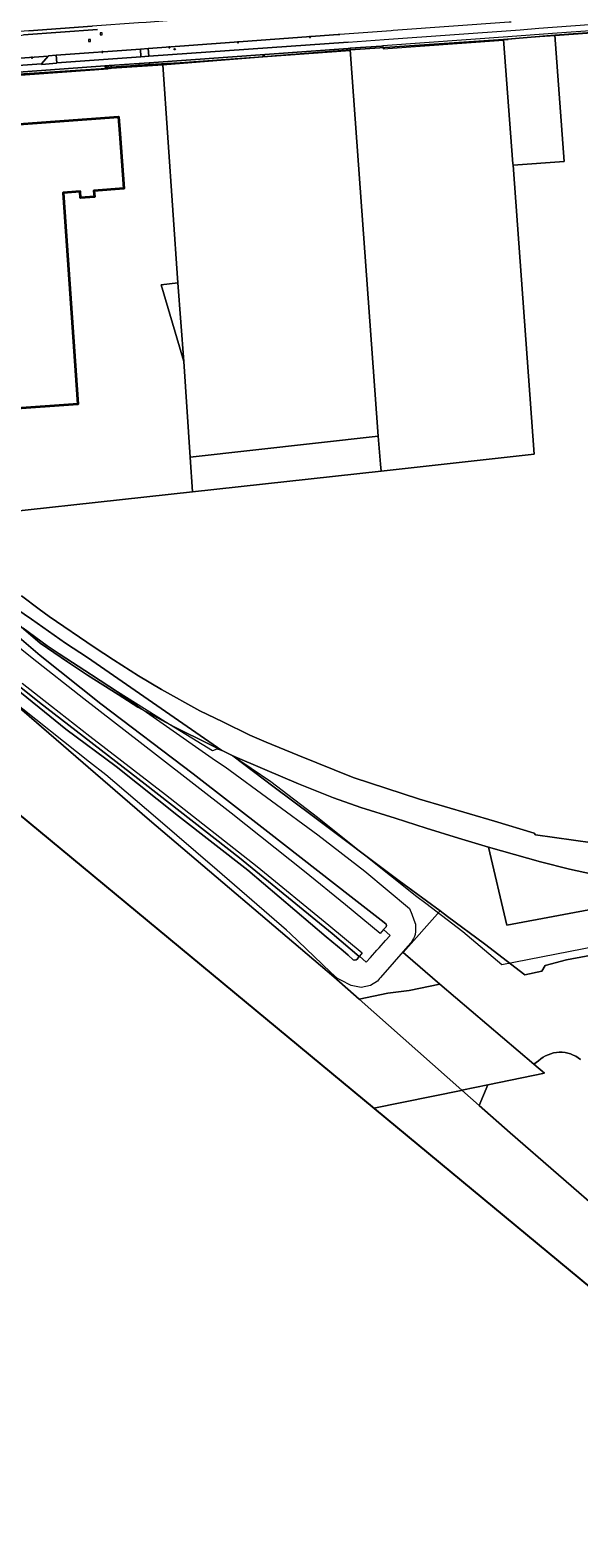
# Model space of a CAD drawing. Header units: millimetres. Extents: x 162876 to 168130, y 402614 to 405602.
# Tile 10 of 256: x 164270 to 164430, y 402614 to 403053. Entities that reach past the tile are written whole.
import ezdxf
from ezdxf.enums import TextEntityAlignment as Align

# ---------------------------------------------------------------- set-up
doc = ezdxf.new("R2010")
doc.units = ezdxf.units.MM
for name, color, linetype, lineweight in [('X-CA190022.004-UO-BGT_Ondergrond$0$GE_314_WGDRijbaanLokaleweg_Vlak_GEM', 253, 'Continuous', 9), ('X-CA190022.004-UO-BGT_Ondergrond$0$GE_316_WGDFietspad_Vlak_GEM', 253, 'Continuous', 9), ('X-CA190022.004-UO-BGT_Ondergrond$0$GE_322_WGDInrit_Vlak_GEM', 253, 'Continuous', 9), ('X-CA190022.004-UO-BGT_Ondergrond$0$GE_363_OWGBerm_openverharding_Vlak_GEM', 253, 'Continuous', 9), ('X-CA190022.004-UO-BGT_Ondergrond$0$GE_367_OWGBerm_groenvoorziening_grasenk_GEM', 253, 'Continuous', 9), ('X-CA190022.004-UO-BGT_Ondergrond$0$GE_401_OTDErf_Vlak_GEM', 253, 'Continuous', 9), ('X-CA190022.004-UO-BGT_Ondergrond$0$GE_477_BTDGroenvoorziening_Vlak_GEM', 253, 'Continuous', 9), ('X-CA190022.004-UO-BGT_Ondergrond$0$GE_491_VGOHaag_Inrichtend_Vlak_GEM', 253, 'Continuous', 9), ('X-CA190022.004-UO-BGT_Ondergrond$0$GE_601_PNDgrondvlakpand_Vlak_MV_GEM', 34, 'Continuous', 35), ('X-CA190022.004-UO-BGT_Ondergrond$0$GE_814_BRDVerkeersbord_Punt_GEM', 7, 'Continuous', 25), ('X-CA190022.004-UO-BGT_Ondergrond$0$GE_861_PALLichtmast_Punt_GEM', 202, 'Continuous', 25), ('X-CA190022.004-UO-BGT_Ondergrond$0$GE_884_PutGasput_Punt_GEM', 32, 'Continuous', 25), ('X-CA190022.004-UO-BGT_Ondergrond$0$GE_885_PutInspectieofRioolput_Punt_GEM', 253, 'Continuous', 9), ('X-CA190022.004-UO-BGT_Ondergrond$0$GE_886_PutKolk_Punt_GEM', 253, 'Continuous', 9), ('X-CA190022.004-UO-BGT_Ondergrond$0$N-WE-RI-PUT_INSPECTIE-S', 253, 'Continuous', 9), ('X-CA190022.004-UO-KAD_Percelen$0$B-WE-KG-GRENS_PERCEEL-GV', 150, 'Continuous', 9)]:
    doc.layers.add(name, color=color, linetype=linetype, lineweight=lineweight)
doc.styles.add('X-CA190022.004-UO-BGT_Ondergrond$0$NLCS-ISO', font='NLCS-ISO.ttf')
doc.styles.add('X-CA190022.004-UO-BGT_Ondergrond$0$NLCS-ISO-M250-T30', font='NLCS-ISO.ttf', dxfattribs={"height": 0.75})

# ---------------------------------------------------------------- blocks, each defined once
blk = doc.blocks.new('X-CA190022.004-UO-BGT_Ondergrond$0$SRI-KOLK-SO')
at = {"color": 0, "linetype": 'ByBlock', "lineweight": 18}
blk.add_lwpolyline([(-1.125, -1.125), (1.125, -1.125), (1.125, 1.125), (-1.125, 1.125)], close=True, dxfattribs=at)
at = {"color": 0, "linetype": 'ByBlock', "lineweight": 18, "style": 'X-CA190022.004-UO-BGT_Ondergrond$0$NLCS-ISO'}
blk.add_text('k', height=1.5, dxfattribs=at).set_placement((0, 0), align=Align.MIDDLE_CENTER)
blk = doc.blocks.new('X-CA190022.004-UO-BGT_Ondergrond$0$IMGEOKolk')
at = {"xscale": 5, "yscale": 5, "zscale": 5}
blk.add_blockref('X-CA190022.004-UO-BGT_Ondergrond$0$SRI-KOLK-SO', (0, 0), dxfattribs=at)
blk = doc.blocks.new('X-CA190022.004-UO-BGT_Ondergrond$0$SIE-WEG_PAAL_VERKEERSBORD-SO')
at = {"linetype": 'ByBlock', "lineweight": 18}
blk.add_circle((0, 0), 1.5, dxfattribs=at)
at = {"linetype": 'ByBlock', "lineweight": 18, "style": 'X-CA190022.004-UO-BGT_Ondergrond$0$NLCS-ISO'}
blk.add_text('vb', height=1.5, dxfattribs=at).set_placement((0, 0.1), align=Align.MIDDLE_CENTER)
blk = doc.blocks.new('X-CA190022.004-UO-BGT_Ondergrond$0$IMGEOVerkeersbord')
at = {"xscale": 5, "yscale": 5, "zscale": 5}
blk.add_blockref('X-CA190022.004-UO-BGT_Ondergrond$0$SIE-WEG_PAAL_VERKEERSBORD-SO', (0, 0), dxfattribs=at)
blk = doc.blocks.new('X-CA190022.004-UO-BGT_Ondergrond$0$SRI-PUT_INSPECTIEPUT_RIOOLPUT-SO')
at = {"color": 0, "linetype": 'ByBlock', "lineweight": 18}
blk.add_lwpolyline([(-1.1, -1.1), (1.1, -1.1), (1.1, 1.1), (-1.1, 1.1)], close=True, dxfattribs=at)
at = {"color": 0, "linetype": 'ByBlock', "lineweight": 18, "style": 'X-CA190022.004-UO-BGT_Ondergrond$0$NLCS-ISO'}
blk.add_text('r', height=1.5, dxfattribs=at).set_placement((0, 0.3), align=Align.MIDDLE_CENTER)
blk = doc.blocks.new('X-CA190022.004-UO-BGT_Ondergrond$0$IMGEOInspectierioolput')
at = {"layer": 'X-CA190022.004-UO-BGT_Ondergrond$0$N-WE-RI-PUT_INSPECTIE-S', "xscale": 10, "yscale": 10, "zscale": 10}
blk.add_blockref('X-CA190022.004-UO-BGT_Ondergrond$0$SRI-PUT_INSPECTIEPUT_RIOOLPUT-SO', (0, 0), dxfattribs=at)
blk = doc.blocks.new('X-CA190022.004-UO-BGT_Ondergrond$0$N-SIE-WEG_LICHTMAST-SO')
h = blk.add_hatch(color=256)
h.paths.add_polyline_path([(1.2, 0.5, 0.658505), (-1.2, 0.5)])
h.paths.add_polyline_path([(-1.2, -0.5, 0.658505), (1.2, -0.5)])
at = {"flags": 128}
for points in [[(-2.2, 1.3), (-1.1, 0.6)], [(-1.2, 0.5), (1.2, 0.5)], [(0, 1.3), (0, 2.5)], [(1.1, 0.6), (2.2, 1.3)], [(-2.2, -1.3), (-1.1, -0.6)], [(-1.2, -0.5), (1.2, -0.5)], [(0, -1.3), (0, -2.5)], [(2.2, -1.3), (1.1, -0.6)]]:
    blk.add_lwpolyline(points, dxfattribs=at)
at = {"ltscale": 0.5}
blk.add_circle((0, 0), 1.27, dxfattribs=at)
at = {"style": 'X-CA190022.004-UO-BGT_Ondergrond$0$NLCS-ISO'}
blk.add_attdef('TYPE', text='', height=1.8, dxfattribs=at).set_placement((0, 2.5), align=Align.BOTTOM_CENTER)
blk = doc.blocks.new('X-CA190022.004-UO-BGT_Ondergrond$0$IMGEOLichtmastpaal')
at = {"xscale": 5, "yscale": 5, "zscale": 5}
blk.add_blockref('X-CA190022.004-UO-BGT_Ondergrond$0$N-SIE-WEG_LICHTMAST-SO', (0, 6), dxfattribs=at)
blk = doc.blocks.new('X-CA190022.004-UO-BGT_Ondergrond$0$IMGEOGasput')
at = {"insert": (-7, 3), "char_height": 6, "attachment_point": 1, "style": 'X-CA190022.004-UO-BGT_Ondergrond$0$NLCS-ISO-M250-T30'}
blk.add_mtext_dynamic_manual_height_columns('GAS', width=7.48, gutter_width=3.75, heights=[0], dxfattribs=at)

msp = doc.modelspace()

# ---------------------------------------------------------------- linework, layer by layer
at = {"flags": 128}
msp.add_lwpolyline([(167435.927, 405403.425), (167509.996, 405353.187), (167511.558, 404920.947), (167511.831, 404799.919), (167878.333, 404356.866), (164520.875, 402614.132), (163487.671, 403470.128), (162876.321, 403976.624), (163278.949, 404602.631), (167162.521, 405601.698)], close=True, dxfattribs=at)
at = {"layer": 'X-CA190022.004-UO-BGT_Ondergrond$0$GE_314_WGDRijbaanLokaleweg_Vlak_GEM', "flags": 128}
for points in [[(164409.906, 403055.301), (164409.338, 403055.315), (164375.508, 403052.852), (164374.94, 403052.738), (164360.031, 403051.687), (164359.526, 403051.706), (164304.29, 403047.638), (164302.01, 403047.47), (164277.487, 403045.664), (164275.307, 403045.526), (164275.228, 403045.441), (164257.366, 403044.136), (164257.306, 403044.201), (164242.823, 403043.105), (164242.804, 403043.104), (164214.544, 403041.049), (164188.71, 403039.124), (164186.607, 403038.967)], [(164164.009, 403043.836), (164167.266, 403044.133), (164167.845, 403044.119), (164202.151, 403046.676), (164202.63, 403046.767), (164222.616, 403048.257), (164223.074, 403048.236), (164229.5, 403048.703), (164229.993, 403048.79), (164246.109, 403049.976), (164246.618, 403049.948), (164267.497, 403051.491), (164268.035, 403051.595), (164289.561, 403053.191)]]:
    msp.add_lwpolyline(points, dxfattribs=at)
at = {"layer": 'X-CA190022.004-UO-BGT_Ondergrond$0$GE_316_WGDFietspad_Vlak_GEM', "flags": 128}
for points in [[(164668.488, 403073.843), (164666.87, 403073.083), (164662.338, 403070.954), (164657.558, 403068.705), (164587.961, 403063.858), (164565.628, 403062.298), (164421.866, 403051.971), (164408.896, 403051.027), (164372.561, 403048.383), (164372.144, 403048.353), (164363.001, 403047.691), (164362.458, 403047.652), (164304.536, 403043.455)], [(164499.205, 403069.99), (164432.489, 403065.362), (164429.079, 403065.063), (164420.542, 403064.125), (164415.839, 403063.514), (164411.684, 403063.187), (164403.937, 403062.583), (164369.115, 403060.013), (164362.336, 403059.512), (164330.229, 403057.165), (164317.054, 403056.219), (164303.65, 403055.239), (164301.451, 403055.078), (164288.016, 403054.095), (164269.535, 403052.738), (164244.433, 403050.883), (164231.55, 403049.942), (164220.894, 403049.16)], [(164196.42, 403037.605), (164217.429, 403039.082), (164217.458, 403038.998), (164219.407, 403039.14), (164239.082, 403040.576), (164240.69, 403040.693), (164240.721, 403040.802), (164259.59, 403042.138), (164259.597, 403042.228), (164273.286, 403043.205), (164273.293, 403043.019), (164277.651, 403043.33), (164277.661, 403043.425), (164302.171, 403045.207), (164304.438, 403045.372), (164362.449, 403049.446), (164372.934, 403050.214), (164412.461, 403053.099), (164417.909, 403053.5), (164500.495, 403059.542)], [(164304.29, 403047.638), (164304.438, 403045.372), (164302.171, 403045.207), (164302.01, 403047.47), (164304.29, 403047.638)], [(164304.536, 403043.455), (164293.046, 403042.645), (164293.022, 403042.643), (164242.679, 403039.011), (164242.316, 403038.985), (164241.764, 403038.945), (164241.754, 403038.845), (164237.126, 403038.518), (164226.317, 403037.755), (164226.311, 403037.829), (164221.426, 403037.484), (164219.645, 403037.358), (164214.837, 403037.018), (164214.842, 403036.908), (164202.558, 403036.036), (164196.576, 403035.611)]]:
    msp.add_lwpolyline(points, dxfattribs=at)
at = {"layer": 'X-CA190022.004-UO-BGT_Ondergrond$0$GE_322_WGDInrit_Vlak_GEM', "flags": 128}
for points in [[(164269.482, 403052.627), (164269.535, 403052.738), (164288.016, 403054.095), (164288.065, 403053.999)], [(164289.561, 403053.191), (164268.035, 403051.595), (164268.349, 403051.68)]]:
    msp.add_lwpolyline(points, dxfattribs=at)
at = {"layer": 'X-CA190022.004-UO-BGT_Ondergrond$0$GE_363_OWGBerm_openverharding_Vlak_GEM', "flags": 128}
for points in [[(164275.228, 403045.441), (164273.286, 403043.205), (164259.597, 403042.228), (164257.366, 403044.136), (164275.228, 403045.441)], [(164277.487, 403045.664), (164277.661, 403043.425), (164277.651, 403043.33), (164273.293, 403043.019), (164273.286, 403043.205), (164275.228, 403045.441), (164275.307, 403045.526), (164277.487, 403045.664)], [(164363.05, 403047.016), (164313.549, 403043.495), (164304.558, 403042.955), (164304.536, 403043.455), (164362.458, 403047.652), (164363.001, 403047.691), (164363.05, 403047.016)], [(164242.757, 403037.939), (164242.679, 403039.011), (164293.022, 403042.643)], [(164292.572, 403042.106), (164292.63, 403041.662), (164242.991, 403038.076)], [(164293.046, 403042.645), (164304.536, 403043.455), (164304.558, 403042.955)], [(164304.558, 403042.955), (164293.566, 403042.194)]]:
    msp.add_lwpolyline(points, dxfattribs=at)
at = {"layer": 'X-CA190022.004-UO-BGT_Ondergrond$0$GE_363_OWGBerm_openverharding_Vlak_GEM'}
for centre, radius, start, end in [((164293.069, 403042.146), 0.499, 95.42337, 184.65136), ((164293.068, 403042.145), 0.5, 5.60793, 92.52137)]:
    msp.add_arc(centre, radius, start, end, dxfattribs=at)
at = {"layer": 'X-CA190022.004-UO-BGT_Ondergrond$0$GE_367_OWGBerm_groenvoorziening_grasenk_GEM', "flags": 128}
for points in [[(164259.572, 402888.836), (164270.307, 402881.505), (164280.256, 402874.54), (164286.644, 402870.351), (164325.727, 402843.343), (164324.254, 402843.663), (164322.994, 402843.176), (164309.244, 402851.665), (164295.35, 402860.392), (164287.776, 402865.355), (164278.351, 402871.394), (164274.871, 402873.8), (164267.943, 402878.871)], [(164263.321, 402879.069), (164272.902, 402870.962), (164290.49, 402856.9), (164317.363, 402836.523), (164339.099, 402819.637), (164363.291, 402800.706), (164372.931, 402793.22), (164373.501, 402792.71), (164373.563, 402792.327), (164373.472, 402792.024), (164372.735, 402791.152), (164371.787, 402790.074), (164361.658, 402798.335), (164349.734, 402808.039), (164328.454, 402825.097), (164306.724, 402841.934), (164285.553, 402858.313), (164270.512, 402870.169), (164261.974, 402877.066)], [(164262.817, 402863.82), (164280.363, 402849.502), (164294.996, 402838.639), (164313.115, 402824.167), (164333.233, 402808.46), (164356.08, 402789.113), (164360.987, 402784.964), (164362.408, 402783.688), (164363.955, 402782.403), (164364.413, 402782.241), (164364.751, 402782.334), (164365.084, 402782.584), (164365.694, 402783.351), (164365.754, 402783.428), (164367.737, 402781.717), (164368.924, 402783.043), (164370.811, 402785.15), (164371.124, 402785.501), (164371.455, 402785.873), (164373.348, 402788.015), (164374.635, 402789.473), (164372.735, 402791.152), (164373.472, 402792.024), (164373.563, 402792.327), (164373.501, 402792.71), (164372.931, 402793.22), (164363.291, 402800.706), (164339.099, 402819.637), (164317.363, 402836.523), (164290.49, 402856.9), (164272.902, 402870.962), (164263.321, 402879.069)], [(164267.943, 402878.871), (164274.871, 402873.8), (164278.351, 402871.394), (164287.776, 402865.355), (164295.35, 402860.392), (164322.905, 402841.093), (164323.258, 402840.758), (164326.628, 402838.517), (164353.666, 402818.747), (164367.264, 402808.133), (164380.29, 402797.297), (164380.933, 402795.63), (164381.598, 402794.008), (164382.015, 402792.753), (164382.089, 402791.424), (164382.07, 402790.601), (164381.913, 402789.747), (164381.748, 402789.2), (164381.498, 402788.626), (164380.739, 402787.429), (164379.808, 402786.368), (164371.825, 402777.266), (164371.565, 402776.926), (164370.949, 402776.121), (164368.972, 402774.889), (164366.23, 402774.351), (164363.329, 402774.912), (164360.284, 402776.447), (164359.393, 402776.896), (164357.382, 402778.671), (164354.872, 402781.091), (164345.595, 402790.035), (164344.519, 402790.971), (164324.351, 402808.508), (164306.369, 402823.872), (164291.914, 402836.206), (164287.164, 402839.86), (164264.015, 402858.359)], [(164258.355, 402868.7), (164272.65, 402857.267), (164303.396, 402833.51), (164330.854, 402812.084), (164357.803, 402790.063), (164365.694, 402783.351), (164365.084, 402782.584), (164364.751, 402782.334), (164364.413, 402782.241), (164363.955, 402782.403), (164362.408, 402783.688), (164360.987, 402784.964), (164356.08, 402789.113), (164333.233, 402808.46), (164313.115, 402824.167), (164294.996, 402838.639), (164280.363, 402849.502), (164262.817, 402863.82)], [(164267.658, 402862.872), (164276.155, 402856.158), (164287.297, 402847.455), (164309.318, 402830.519), (164336.023, 402809.561), (164356.828, 402792.486), (164366.516, 402784.4), (164365.754, 402783.428), (164365.694, 402783.351), (164357.803, 402790.063), (164330.854, 402812.084), (164303.396, 402833.51), (164272.65, 402857.267), (164258.355, 402868.7)]]:
    msp.add_lwpolyline(points, dxfattribs=at)
at = {"layer": 'X-CA190022.004-UO-BGT_Ondergrond$0$GE_401_OTDErf_Vlak_GEM', "flags": 128}
for points in [[(164293.566, 403042.194), (164304.558, 403042.955), (164313.549, 403043.495), (164363.05, 403047.016), (164363.001, 403047.691), (164372.144, 403048.353), (164372.561, 403048.383), (164372.621, 403047.542), (164407.691, 403050.028), (164407.674, 403050.184), (164408.993, 403050.292), (164408.977, 403050.389), (164413.186, 403050.761), (164418.186, 403051.098), (164421.234, 403051.283), (164565.691, 403061.708), (164565.628, 403062.298), (164587.961, 403063.858), (164657.558, 403068.705), (164699.135, 403071.901)], [(164242.991, 403038.076), (164292.63, 403041.662), (164292.572, 403042.106)], [(164293.022, 403042.643), (164293.046, 403042.645)], [(164283.841, 402944.075), (164242.779, 402941.189), (164238.882, 402997.845), (164238.682, 402997.831), (164238.063, 403006.955), (164239.641, 403007.074), (164239.653, 403006.899), (164244.58, 403007.24), (164244.25, 403011.78), (164243.83, 403011.75), (164242.93, 403023.9), (164295.62, 403027.76), (164295.99, 403022.78), (164297.151, 403006.866), (164288.504, 403006.233), (164288.637, 403004.417), (164284.598, 403004.121), (164284.461, 403005.986), (164279.514, 403005.624), (164283.841, 402944.075)], [(164466.352, 402792.442), (164407.201, 402780.936), (164395.851, 402790.475), (164385.066, 402798.74), (164382.416, 402800.669), (164367.149, 402812.891), (164353.546, 402823.767), (164339.942, 402834.174), (164328.471, 402841.97), (164325.727, 402843.343), (164286.644, 402870.351), (164280.256, 402874.54), (164270.307, 402881.505), (164259.572, 402888.836), (164252.503, 402893.758), (164246.376, 402898.942), (164235.379, 402908.63), (164229.305, 402913.918), (164223.021, 402919.05), (164206.046, 402932.621), (164205.316, 402933.205)]]:
    msp.add_lwpolyline(points, dxfattribs=at)
at = {"layer": 'X-CA190022.004-UO-BGT_Ondergrond$0$GE_401_OTDErf_Vlak_GEM', "extrusion": (0, 0, -1)}
for centre, radius, start, end in [((-164293.069, 403042.146), 0.499, 355.34864, 84.57663), ((-164293.068, 403042.145), 0.5, 87.47863, 174.39207)]:
    msp.add_arc(centre, radius, start, end, dxfattribs=at)
at = {"layer": 'X-CA190022.004-UO-BGT_Ondergrond$0$GE_477_BTDGroenvoorziening_Vlak_GEM', "flags": 128}
for points in [[(164362.449, 403049.446), (164304.438, 403045.372), (164304.29, 403047.638), (164359.526, 403051.706), (164360.031, 403051.687)], [(164302.01, 403047.47), (164302.171, 403045.207), (164277.661, 403043.425), (164277.487, 403045.664), (164302.01, 403047.47)]]:
    msp.add_lwpolyline(points, dxfattribs=at)
at = {"layer": 'X-CA190022.004-UO-BGT_Ondergrond$0$GE_491_VGOHaag_Inrichtend_Vlak_GEM', "flags": 128}
for points in [[(164362.449, 403049.446), (164304.438, 403045.372), (164304.29, 403047.638), (164359.526, 403051.706), (164360.031, 403051.687)], [(164302.01, 403047.47), (164302.171, 403045.207), (164277.661, 403043.425), (164277.487, 403045.664), (164302.01, 403047.47)]]:
    msp.add_lwpolyline(points, dxfattribs=at)
at = {"layer": 'X-CA190022.004-UO-BGT_Ondergrond$0$GE_601_PNDgrondvlakpand_Vlak_MV_GEM', "flags": 128}
msp.add_lwpolyline([(164295.99, 403022.78), (164297.151, 403006.866), (164288.504, 403006.233), (164288.637, 403004.417), (164284.598, 403004.121), (164284.461, 403005.986), (164279.514, 403005.624), (164283.841, 402944.075), (164242.779, 402941.189), (164238.882, 402997.845), (164238.682, 402997.831), (164238.063, 403006.955), (164239.641, 403007.074), (164239.653, 403006.899), (164244.58, 403007.24), (164244.25, 403011.78), (164243.83, 403011.75), (164242.93, 403023.9), (164295.62, 403027.76), (164295.99, 403022.78)], dxfattribs=at)
at = {"layer": 'X-CA190022.004-UO-KAD_Percelen$0$B-WE-KG-GRENS_PERCEEL-GV', "flags": 128}
for points in [[(164369.926, 402739.191), (164395.369, 402744.363), (164395.567, 402744.404), (164365.677, 402770.902), (164358.28, 402777.46), (164304.7, 402823.07), (164226.73, 402890.31), (164151.22, 402955.57), (164075.81, 403021.39), (164009.88, 403079.96), (164007.974, 403081.606), (164005.008, 403078.166), (163988.881, 403059.062), (163992.54, 403057.823), (163997.28, 403056.3), (163998.645, 403057.851), (164004.646, 403052.999), (164001.668, 403049.507), (164006.84, 403044.425), (164024.835, 403026.489), (164028.434, 403022.113)], [(164235.154, 403038.085), (164308.493, 403042.908), (164363.007, 403047.204), (164407.692, 403050.244), (164422.551, 403051.5), (164482.614, 403055.9)], [(164482.614, 403055.9), (164422.551, 403051.5), (164425.311, 403014.769), (164410.411, 403013.661), (164416.602, 402929.547), (164372.062, 402924.645), (164317.207, 402918.61), (164240.959, 402910.27)], [(164240.959, 402910.27), (164317.207, 402918.61), (164316.527, 402928.707), (164314.639, 402956.495), (164308.066, 402978.886), (164312.891, 402979.414), (164308.493, 403042.908), (164235.154, 403038.085)], [(164226.73, 402890.31), (164304.7, 402823.07), (164358.28, 402777.46), (164365.677, 402770.902), (164373.972, 402772.67), (164380.156, 402773.422), (164389.125, 402775.311), (164379.163, 402783.899), (164378.448, 402784.507), (164389.24, 402796.59), (164377.334, 402805.357), (164351.957, 402824.363), (164340.95, 402832.64), (164328.947, 402841.761), (164322.181, 402845.029), (164311.823, 402850.195), (164305.956, 402853.375), (164301.282, 402855.959), (164295.547, 402859.57), (164286.603, 402865.258), (164280.85, 402869.115), (164272.824, 402874.547), (164264.567, 402881.607)], [(164444.629, 402814.916), (164416.947, 402818.712), (164416.545, 402819.286), (164405.044, 402822.711), (164383.164, 402829.129), (164363.938, 402835.455), (164347.843, 402841.97), (164338.624, 402845.735), (164333.896, 402847.806), (164326.039, 402851.659), (164319.35, 402854.847), (164308.136, 402861.097), (164301.437, 402865.06), (164294.188, 402869.702), (164288.548, 402873.358), (164275.426, 402882.328), (164272.551, 402884.443), (164267.383, 402888.299)], [(164267.383, 402888.299), (164272.551, 402884.443), (164275.426, 402882.328), (164288.548, 402873.358), (164294.188, 402869.702), (164301.437, 402865.06), (164308.136, 402861.097), (164319.35, 402854.847), (164326.039, 402851.659), (164333.896, 402847.806), (164338.624, 402845.735), (164347.843, 402841.97), (164363.938, 402835.455), (164383.164, 402829.129), (164405.044, 402822.711), (164416.545, 402819.286), (164416.947, 402818.712), (164444.629, 402814.916)], [(164264.567, 402881.607), (164272.824, 402874.547), (164280.85, 402869.115), (164286.603, 402865.258), (164295.547, 402859.57), (164301.282, 402855.959), (164305.956, 402853.375), (164311.823, 402850.195), (164322.181, 402845.029), (164328.947, 402841.761), (164338.175, 402837.726), (164348.01, 402833.604), (164358.219, 402829.557), (164366.166, 402826.683), (164376.126, 402823.633), (164385.134, 402820.743), (164394.551, 402817.811), (164403.313, 402815.198), (164418.403, 402810.887), (164426.824, 402808.798), (164435.809, 402806.795)], [(164464.071, 402802.84), (164408.587, 402792.457), (164403.313, 402815.198), (164394.551, 402817.811), (164385.134, 402820.743), (164376.126, 402823.633), (164366.166, 402826.683), (164358.219, 402829.557), (164348.01, 402833.604), (164338.175, 402837.726), (164328.947, 402841.761), (164340.95, 402832.64), (164351.957, 402824.363), (164377.334, 402805.357), (164389.24, 402796.59), (164391.39, 402795.007), (164402.105, 402787.023), (164413.843, 402778.053), (164418.76, 402779.054), (164419.764, 402780.71), (164425.972, 402782.33), (164447.317, 402786.33)], [(164658.964, 402825.67), (164636.718, 402821.609), (164597.126, 402814.349), (164560.816, 402807.539), (164525.86, 402801.083), (164507.52, 402797.68), (164470.021, 402790.553), (164447.317, 402786.33), (164425.972, 402782.33), (164419.764, 402780.71), (164418.76, 402779.054), (164413.843, 402778.053), (164402.105, 402787.023), (164391.39, 402795.007), (164389.24, 402796.59), (164378.448, 402784.507), (164379.163, 402783.899), (164389.125, 402775.311), (164416.511, 402751.991), (164417.86, 402752.98)], [(164430.04, 402753.36), (164429.375, 402753.859), (164428.668, 402754.295), (164427.924, 402754.667), (164427.15, 402754.97), (164426.352, 402755.203), (164425.536, 402755.362), (164424.71, 402755.449), (164423.879, 402755.46), (164423.05, 402755.397), (164422.23, 402755.259), (164421.426, 402755.049), (164420.644, 402754.767), (164419.89, 402754.416), (164419.171, 402753.999), (164418.493, 402753.519), (164417.86, 402752.98), (164416.511, 402751.991), (164419.605, 402749.357), (164403.081, 402745.952), (164400.585, 402739.955), (164409.57, 402731.99), (164437.745, 402707.547)], [(164417.86, 402752.98), (164418.493, 402753.519), (164419.171, 402753.999), (164419.89, 402754.416), (164420.644, 402754.767), (164421.426, 402755.049), (164422.23, 402755.259), (164423.05, 402755.397), (164423.879, 402755.46), (164424.71, 402755.449), (164425.536, 402755.362), (164426.352, 402755.203), (164427.15, 402754.97), (164427.924, 402754.667), (164428.668, 402754.295), (164429.375, 402753.859), (164430.04, 402753.36)], [(164437.745, 402707.547), (164409.57, 402731.99), (164400.585, 402739.955), (164395.567, 402744.404), (164395.369, 402744.363), (164369.926, 402739.191)]]:
    msp.add_lwpolyline(points, dxfattribs=at)
for points in [[(164371.162, 402934.795), (164371.888, 402926.612), (164372.062, 402924.645), (164416.602, 402929.547), (164410.411, 403013.661), (164410.385, 403014.017), (164407.692, 403050.244), (164363.007, 403047.204)], [(164407.692, 403050.244), (164410.385, 403014.017), (164410.411, 403013.661), (164425.311, 403014.769), (164422.551, 403051.5)], [(164308.493, 403042.908), (164312.891, 402979.414), (164314.639, 402956.495), (164316.527, 402928.707), (164371.162, 402934.795), (164363.007, 403047.204)], [(164314.639, 402956.495), (164312.891, 402979.414), (164308.066, 402978.886)], [(164371.162, 402934.795), (164316.527, 402928.707), (164317.207, 402918.61), (164372.062, 402924.645), (164371.888, 402926.612)], [(164403.313, 402815.198), (164408.587, 402792.457), (164464.071, 402802.84), (164455.078, 402803.727), (164446.176, 402805.007), (164435.809, 402806.795), (164426.824, 402808.798), (164418.403, 402810.887)], [(164389.125, 402775.311), (164380.156, 402773.422), (164373.972, 402772.67), (164365.677, 402770.902), (164395.567, 402744.404), (164403.081, 402745.952), (164419.605, 402749.357), (164416.511, 402751.991)], [(164400.585, 402739.955), (164403.081, 402745.952), (164395.567, 402744.404)]]:
    msp.add_lwpolyline(points, close=True, dxfattribs=at)

# ---------------------------------------------------------------- block references
at = {"layer": 'X-CA190022.004-UO-BGT_Ondergrond$0$GE_814_BRDVerkeersbord_Punt_GEM', "xscale": 0.03, "yscale": 0.03, "zscale": 0.02}
for p in [(164311.953, 403047.42), (164293.211, 403041.982), (164301.699, 403042.743)]:
    msp.add_blockref('X-CA190022.004-UO-BGT_Ondergrond$0$IMGEOVerkeersbord', p, dxfattribs=at)
at = {"layer": 'X-CA190022.004-UO-BGT_Ondergrond$0$GE_861_PALLichtmast_Punt_GEM', "xscale": 0.025, "yscale": 0.025, "zscale": 0.025}
for p in [(164337.902, 403045.36), (164291.985, 403042.158)]:
    msp.add_blockref('X-CA190022.004-UO-BGT_Ondergrond$0$IMGEOLichtmastpaal', p, dxfattribs=at)
at = {"layer": 'X-CA190022.004-UO-BGT_Ondergrond$0$GE_884_PutGasput_Punt_GEM', "xscale": 0.03, "yscale": 0.03, "zscale": 0.02}
msp.add_blockref('X-CA190022.004-UO-BGT_Ondergrond$0$IMGEOGasput', (164278.884, 403040.763), dxfattribs=at)
at = {"layer": 'X-CA190022.004-UO-BGT_Ondergrond$0$GE_885_PutInspectieofRioolput_Punt_GEM', "xscale": 0.025, "yscale": 0.025, "zscale": 0.025}
for p in [(164287.176, 403049.951), (164290.583, 403051.906)]:
    msp.add_blockref('X-CA190022.004-UO-BGT_Ondergrond$0$IMGEOInspectierioolput', p, dxfattribs=at)
at = {"layer": 'X-CA190022.004-UO-BGT_Ondergrond$0$GE_886_PutKolk_Punt_GEM', "xscale": 0.025, "yscale": 0.025, "zscale": 0.025}
for p in [(164330.369, 403049.45), (164351.351, 403051.018), (164270.499, 403044.921), (164290.956, 403046.582), (164310.395, 403047.996)]:
    msp.add_blockref('X-CA190022.004-UO-BGT_Ondergrond$0$IMGEOKolk', p, dxfattribs=at)

doc.saveas('drawing.dxf')
